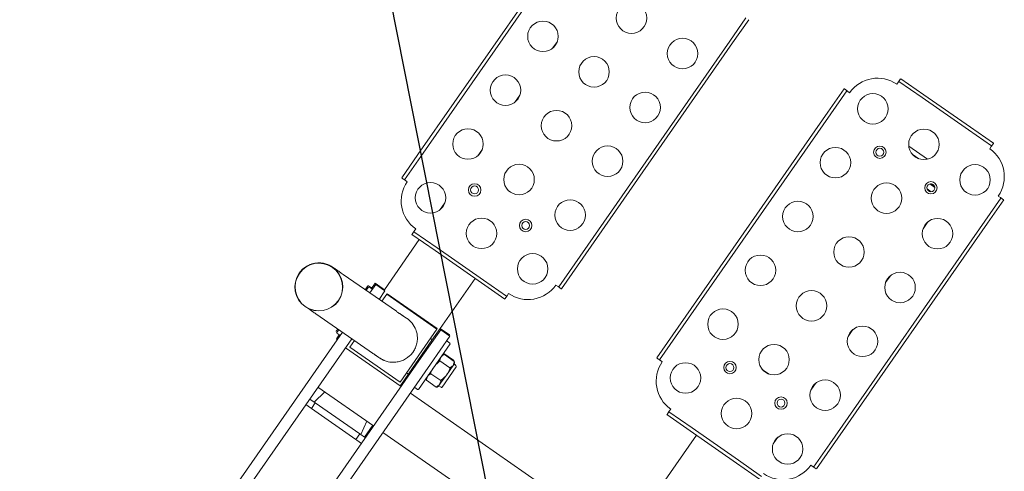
# Model space of a CAD drawing. Extents: x 5477758 to 5478338, y 5918296 to 5918502.
# Tile 38 of 138: x 5477902.643 to 5477903.509, y 5918356.307 to 5918356.705. Entities that reach past the tile are written whole.
import ezdxf

# ---------------------------------------------------------------- set-up
doc = ezdxf.new("R2010")
doc.units = 0
doc.layers.get('0').update_dxf_attribs({"linetype": 'CONTINUOUS', "lineweight": 13})
doc.layers.add('0_PROJEKTOWANE ZABAWKI', color=7, linetype='CONTINUOUS', lineweight=0)
doc.layers.add('0_WSPÓŁRZĘDNE_ODNOŚNIKI', color=6, linetype='CONTINUOUS', lineweight=15)
doc.styles.add('pktkecm$0$STANDARD', font='romans')
doc.dimstyles.new('pktkecm$0$ODNOŚNIKI', dxfattribs={"dimtxt": 17.5, "dimasz": 6, "dimexe": 7, "dimexo": 7, "dimgap": 7, "dimtad": 1, "dimtoh": 1, "dimdec": 0, "dimzin": 0, "dimdsep": 46, "dimtxsty": 'pktkecm$0$STANDARD', "dimblk": 'pktkecm$0$_Dot', "dimcen": 8, "dimdle": 7, "dimclrt": 2, "dimadec": 0, "dimazin": 0, "dimtfac": 1, "dimtdec": 0, "dimtofl": 0, "dimtmove": 0, "dimatfit": 3, "dimldrblk": 'pktkecm$0$_DotBlank', "dimfxl": 0, "dimtolj": 1, "dimtzin": 0, "dimarcsym": 0})

# ---------------------------------------------------------------- blocks, each defined once
blk = doc.blocks.new('zw$A18C')
for p, q in [((-43.93, 58.782), (-43.93, 16.282)), ((-35.93, 18.425), (-35.93, 58.782)), ((-42.93, 16.282), (-42.93, 35.032)), ((-36.93, 35.032), (-36.93, 18.423)), ((-42.43, 25.532), (-42.93, 25.532)), ((-42.43, 25.532), (-42.33, 25.532)), ((-37.53, 25.532), (-42.33, 25.532)), ((-42.33, 24.932), (-42.33, 25.532)), ((-37.53, 25.532), (-37.43, 25.532)), ((-37.53, 24.932), (-37.53, 25.532)), ((-36.93, 25.532), (-37.43, 25.532)), ((-42.33, 24.932), (-42.93, 24.932)), ((-42.83, 24.932), (-42.83, 23.652)), ((-42.205, 23.652), (-42.43, 24.932)), ((-42.33, 24.932), (-37.53, 24.932)), ((-37.656, 23.652), (-37.43, 24.932)), ((-36.93, 24.932), (-37.53, 24.932)), ((-43.93, 23.652), (-51.93, 23.652)), ((-36.93, 23.652), (-42.93, 23.652)), ((-43.93, 19.412), (-65.93, 19.412)), ((-36.93, 19.412), (-42.93, 19.412)), ((-42.83, 19.221), (-42.93, 19.221)), ((-42.83, 19.412), (-42.83, 19.221)), ((-42.83, 19.221), (-42.83, 18.082)), ((-35.83, 19.221), (-35.93, 19.221)), ((-35.83, 19.221), (-35.83, 18.782)), ((-44.33, 13.832), (-44.33, 18.732)), ((-44.28, 18.782), (-43.98, 18.782)), ((-42.63, 13.432), (-42.63, 19.132)), ((-37.23, 19.132), (-42.63, 19.132)), ((-33.071, 18.43), (-38.798, 18.419)), ((-37.23, 19.132), (-37.23, 18.422)), ((-35.58, 18.782), (-35.88, 18.782)), ((-35.53, 18.732), (-35.53, 18.425)), ((-35.48, 18.721), (-35.53, 18.721)), ((-35.43, 18.671), (-35.43, 18.426)), ((-45.63, 17.432), (-45.88, 17.432)), ((-45.63, 17.482), (-45.63, 17.321)), ((-45.505, 17.667), (-44.456, 17.667)), ((-44.374, 17.606), (-44.356, 17.606)), ((-42.83, 14.482), (-42.83, 18.082)), ((-42.78, 18.132), (-42.63, 18.132)), ((-45.93, 15.182), (-45.93, 17.382)), ((-45.63, 17.321), (-45.63, 16.282)), ((-45.505, 16.974), (-44.456, 16.974)), ((-45.63, 16.282), (-45.63, 15.242)), ((-43.93, 13.282), (-43.93, 16.282)), ((-42.93, 16.282), (-42.93, 13.282)), ((-42.05, 16.295), (-42.05, 16.284)), ((-34.05, 16.33), (-34.05, 16.315)), ((-34.03, 16.33), (-34.03, 16.33)), ((-29.83, 16.33), (-29.83, 16.33)), ((-29.81, 16.33), (-29.81, 16.315)), ((-45.63, 15.132), (-45.88, 15.132)), ((-45.83, 15.121), (-45.83, 15.132)), ((-45.63, 15.071), (-45.78, 15.071)), ((-45.63, 15.242), (-45.63, 15.082)), ((-45.505, 15.589), (-44.456, 15.589)), ((-45.505, 14.896), (-44.456, 14.896)), ((-45.405, 14.836), (-44.356, 14.836)), ((-42.83, 14.482), (-42.83, 13.221)), ((-42.78, 14.432), (-42.63, 14.432)), ((-33.063, 14.19), (-38.79, 14.179)), ((-37.23, 14.182), (-37.23, 13.432)), ((-36.93, 13.282), (-36.93, 14.183)), ((-35.93, 14.185), (-35.93, 13.282)), ((-35.53, 14.185), (-35.53, 13.832)), ((-35.43, 14.186), (-35.43, 13.771)), ((-66.83, 13.221), (-66.83, 8.021)), ((-44.28, 13.782), (-43.98, 13.782)), ((-42.93, 13.282), (-43.93, 13.282)), ((-43.83, 13.221), (-43.83, 13.282)), ((-43.83, 13.221), (-42.83, 13.221)), ((-42.83, 13.221), (-42.83, 7.821)), ((-42.63, 13.371), (-42.63, 13.432)), ((-37.23, 13.432), (-42.63, 13.432)), ((-37.23, 13.371), (-42.63, 13.371)), ((-37.23, 13.432), (-37.23, 13.371)), ((-35.93, 13.282), (-36.93, 13.282)), ((-36.83, 13.221), (-36.83, 13.282)), ((-36.83, 13.221), (-36.83, 7.821)), ((-36.83, 13.221), (-35.83, 13.221)), ((-35.58, 13.782), (-35.88, 13.782)), ((-35.83, 13.782), (-35.83, 13.221)), ((-35.48, 13.721), (-35.78, 13.721)), ((-73.624, 8.021), (-71.13, 8.021)), ((-71.13, 8.021), (-66.13, 8.021)), ((-66.13, 8.021), (-63.637, 8.021)), ((-63.63, 7.662), (-63.63, 7.994)), ((-71.13, 7.721), (-73.624, 7.721)), ((-66.13, 7.721), (-71.13, 7.721)), ((-63.637, 7.721), (-66.13, 7.721)), ((-63.63, 7.421), (-63.63, 7.662)), ((-46.03, 7.794), (-46.03, 7.462)), ((-46.03, 7.462), (-46.03, 7.221)), ((-46.024, 7.821), (-43.53, 7.821)), ((-43.53, 7.521), (-46.024, 7.521)), ((-43.53, 7.821), (-38.53, 7.821)), ((-38.53, 7.521), (-43.53, 7.521)), ((-38.53, 7.821), (-36.037, 7.821)), ((-36.037, 7.521), (-38.53, 7.521)), ((-36.03, 7.462), (-36.03, 7.794)), ((-36.03, 7.221), (-36.03, 7.462)), ((-77.23, 1.921), (-77.23, 4.415)), ((-76.871, 4.421), (-77.203, 4.421)), ((-76.93, 4.415), (-76.93, 1.921)), ((-76.63, 4.421), (-76.871, 4.421)), ((-72.83, 4.785), (-72.83, 4.057)), ((-60.389, 4.421), (-60.63, 4.421)), ((-60.058, 4.421), (-60.389, 4.421)), ((-60.33, 1.921), (-60.33, 4.415)), ((-60.03, 4.415), (-60.03, 1.921)), ((-36.83, 4.585), (-36.83, 3.857)), ((-49.63, 1.721), (-49.63, 4.215)), ((-49.271, 4.221), (-49.603, 4.221)), ((-49.33, 4.215), (-49.33, 1.721)), ((-49.03, 4.221), (-49.271, 4.221)), ((-32.789, 4.221), (-33.03, 4.221)), ((-32.458, 4.221), (-32.789, 4.221)), ((-32.73, 1.721), (-32.73, 4.215)), ((-32.43, 4.215), (-32.43, 1.721)), ((-77.23, -22.079), (-77.23, 1.921)), ((-76.93, 1.921), (-76.93, -22.079)), ((-60.33, -22.079), (-60.33, 1.921)), ((-60.03, 1.921), (-60.03, -22.079)), ((-49.63, -22.279), (-49.63, 1.721)), ((-49.33, 1.721), (-49.33, -22.279)), ((-32.73, -22.279), (-32.73, 1.721)), ((-32.43, 1.721), (-32.43, -22.279)), ((-68.266, -0.079), (-68.994, -0.079)), ((-72.83, -1.015), (-72.83, -1.743)), ((-36.83, -1.215), (-36.83, -1.943)), ((-72.83, -6.815), (-72.83, -7.543)), ((-36.83, -7.015), (-36.83, -7.743)), ((-72.83, -12.615), (-72.83, -13.343)), ((-36.83, -12.815), (-36.83, -13.543)), ((-72.83, -18.415), (-72.83, -19.143)), ((-71.547, -21.504), (-71.114, -21.504)), ((-71.439, -21.446), (-71.222, -21.446)), ((-77.23, -24.572), (-77.23, -22.079)), ((-76.93, -22.079), (-76.93, -24.572)), ((-71.599, -22.004), (-71.062, -22.004)), ((-71.537, -22.062), (-71.124, -22.062)), ((-71.478, -22.096), (-71.183, -22.096)), ((-60.33, -24.572), (-60.33, -22.079)), ((-60.03, -22.079), (-60.03, -24.572)), ((-49.63, -24.772), (-49.63, -22.279)), ((-49.33, -22.279), (-49.33, -24.772)), ((-68.994, -23.279), (-68.266, -23.279)), ((-68.266, -23.279), (-68.994, -23.279)), ((-69.637, -23.679), (-67.624, -23.679)), ((-77.203, -24.579), (-76.871, -24.579)), ((-76.871, -24.579), (-76.63, -24.579)), ((-60.63, -24.579), (-60.389, -24.579)), ((-60.389, -24.579), (-60.058, -24.579)), ((-73.63, -27.579), (-73.63, -27.82)), ((-73.63, -27.82), (-73.63, -28.152)), ((-63.63, -27.82), (-63.63, -27.579)), ((-63.63, -28.152), (-63.63, -27.82)), ((-73.624, -27.879), (-71.13, -27.879)), ((-71.13, -28.179), (-73.624, -28.179)), ((-71.13, -27.879), (-66.13, -27.879)), ((-66.13, -28.179), (-71.13, -28.179)), ((-66.13, -27.879), (-63.637, -27.879)), ((-63.637, -28.179), (-66.13, -28.179))]:
    blk.add_line(p, q)
for centre, radius in [((-74.13, 4.421), 1.35), ((-68.63, 4.421), 1.35), ((-63.13, 4.421), 1.35), ((-46.53, 4.221), 1.35), ((-41.03, 4.221), 1.35), ((-35.53, 4.221), 1.35), ((-71.33, 1.421), 0.55), ((-71.33, 1.421), 0.35), ((-65.83, 1.421), 0.55), ((-65.83, 1.421), 0.35), ((-43.83, 1.421), 0.55), ((-43.83, 1.421), 0.35), ((-38.33, 1.421), 0.55), ((-38.33, 1.421), 0.35), ((-74.13, -1.379), 1.35), ((-68.63, -1.379), 1.35), ((-63.13, -1.379), 1.35), ((-46.53, -1.579), 1.35), ((-41.03, -1.579), 1.35), ((-35.53, -1.579), 1.35), ((-74.13, -7.179), 1.35), ((-68.63, -7.179), 1.35), ((-63.13, -7.179), 1.35), ((-46.53, -7.379), 1.35), ((-41.03, -7.379), 1.35), ((-35.53, -7.379), 1.35), ((-74.13, -12.979), 1.35), ((-68.63, -12.979), 1.35), ((-63.13, -12.979), 1.35), ((-46.53, -13.179), 1.35), ((-41.03, -13.179), 1.35), ((-35.53, -13.179), 1.35), ((-74.13, -18.779), 1.35), ((-68.63, -18.779), 1.35), ((-63.13, -18.779), 1.35), ((-46.53, -18.979), 1.35), ((-41.03, -18.979), 1.35), ((-71.33, -21.779), 0.55), ((-71.33, -21.779), 0.35), ((-65.83, -21.779), 0.55), ((-65.83, -21.779), 0.35), ((-74.13, -24.579), 1.35), ((-68.63, -24.579), 1.35), ((-63.13, -24.579), 1.35)]:
    blk.add_circle(centre, radius)
for centre, radius, start, end in [((-44.28, 18.732), 0.05, 90, 180), ((-43.98, 18.732), 0.05, 360, 90), ((-35.88, 18.732), 0.05, 90, 180), ((-35.58, 18.732), 0.05, 360, 90), ((-35.48, 18.671), 0.05, 360, 90), ((-45.88, 17.382), 0.05, 90, 180), ((-45.43, 17.482), 0.2, 111.84356, 180), ((-44.53, 17.482), 0.2, 360, 68.15644), ((-42.78, 18.082), 0.05, 90, 180), ((-45.88, 15.182), 0.05, 180, 270), ((-45.78, 15.121), 0.05, 180, 270), ((-45.43, 15.082), 0.2, 180, 248.15644), ((-45.33, 15.021), 0.2, 218.79222, 234.68825), ((-44.53, 15.082), 0.2, 291.84356, 360), ((-42.78, 14.482), 0.05, 180, 270), ((-44.28, 13.832), 0.05, 180, 270), ((-43.98, 13.832), 0.05, 270, 360), ((-35.88, 13.832), 0.05, 180, 270), ((-35.78, 13.771), 0.05, 180, 270), ((-35.58, 13.832), 0.05, 270, 360), ((-35.48, 13.771), 0.05, 270, 360), ((-73.63, 4.421), 3, 90, 180), ((-63.63, 4.421), 3, 360, 90), ((-46.03, 4.221), 3, 90, 180), ((-36.03, 4.221), 3, 360, 90), ((-73.63, -24.579), 3, 180, 270), ((-63.63, -24.579), 3, 270, 360)]:
    blk.add_arc(centre, radius, start, end)
for major_axis in [(-2.12, 0), (2.1, 0)]:
    blk.add_ellipse((-31.93, 16.33), major_axis=major_axis, ratio=1)
for centre, major_axis, start_param, end_param in [((-31.93, 16.33), (2.1, 0), 3.141593, 6.283185), ((-39.93, 16.283), (2.12, 0), 4.183182, 4.826165)]:
    blk.add_ellipse(centre, major_axis=major_axis, ratio=1, start_param=start_param, end_param=end_param)
for points, knots in [([(-38.798, 18.419), (-38.835, 18.419), (-38.872, 18.419), (-38.943, 18.419), (-38.978, 18.419), (-39.046, 18.419), (-39.079, 18.419), (-39.143, 18.419), (-39.175, 18.419), (-39.235, 18.418), (-39.265, 18.418), (-39.322, 18.418), (-39.349, 18.418), (-39.402, 18.418), (-39.428, 18.418), (-39.478, 18.418), (-39.502, 18.418), (-39.548, 18.418), (-39.57, 18.417), (-39.612, 18.417), (-39.633, 18.417), (-39.671, 18.417), (-39.69, 18.417), (-39.725, 18.417), (-39.741, 18.417), (-39.773, 18.417), (-39.788, 18.417), (-39.816, 18.416), (-39.829, 18.416), (-39.853, 18.416), (-39.865, 18.416), (-39.886, 18.416), (-39.896, 18.416), (-39.924, 18.416), (-39.939, 18.415), (-39.972, 18.415), (-39.982, 18.415), (-40.021, 18.413), (-40.033, 18.413), (-40.06, 18.411), (-40.069, 18.41), (-40.097, 18.409), (-40.117, 18.407), (-40.184, 18.4), (-40.221, 18.397), (-40.355, 18.373), (-40.419, 18.363), (-40.659, 18.288), (-40.785, 18.261), (-41.15, 18.033), (-41.266, 17.952), (-41.487, 17.738), (-41.576, 17.64), (-41.796, 17.327), (-41.929, 17.072), (-42.032, 16.611), (-42.05, 16.453), (-42.05, 16.295)], [5.8914285, 5.8914285, 5.8914285, 5.8914285, 5.9110094, 5.9110094, 5.9306048, 5.9306048, 5.9502, 5.9502, 5.9697798, 5.9697798, 5.9893611, 5.9893611, 6.0089567, 6.0089567, 6.0285516, 6.0285516, 6.0481312, 6.0481312, 6.0677136, 6.0677136, 6.0873093, 6.0873093, 6.1069037, 6.1069037, 6.1264826, 6.1264826, 6.1460702, 6.1460702, 6.1656668, 6.1656668, 6.1852585, 6.1852585, 6.2048339, 6.2048339, 6.2440096, 6.2440096, 6.2635975, 6.2635975, 6.2698167, 6.2698167, 6.2722814, 6.2722814, 6.2758569, 6.2758569, 6.2788415, 6.2788415, 6.2807005, 6.2807005, 6.2819429, 6.2819429, 6.2823844, 6.2823844, 6.2826408, 6.2826408, 6.2830114, 6.2830114, 6.2831853, 6.2831853, 6.2831853, 6.2831853]), ([(-32.204, 18.432), (-32.262, 18.432), (-32.331, 18.432), (-32.434, 18.432), (-32.459, 18.432), (-32.511, 18.431), (-32.538, 18.431), (-32.594, 18.431), (-32.623, 18.431), (-32.683, 18.431), (-32.714, 18.431), (-32.845, 18.431), (-32.953, 18.43), (-33.071, 18.43)], [3.3298261, 3.3298261, 3.3298261, 3.3298261, 3.3933732, 3.3933732, 3.4129541, 3.4129541, 3.4325498, 3.4325498, 3.452145, 3.452145, 3.4717245, 3.4717245, 3.5333495, 3.5333495, 3.5333495, 3.5333495]), ([(-45.505, 17.667), (-45.517, 17.662), (-45.528, 17.656), (-45.56, 17.635), (-45.579, 17.614), (-45.616, 17.554), (-45.624, 17.507), (-45.631, 17.412), (-45.63, 17.364), (-45.63, 17.321)], [-0.6822911, -0.6822911, -0.6822911, -0.6822911, -0.6383503, -0.6383503, -0.523313, -0.523313, -0.2616565, -0.2616565, 0, 0, 0, 0]), ([(-44.33, 17.321), (-44.33, 17.364), (-44.33, 17.412), (-44.336, 17.507), (-44.344, 17.554), (-44.382, 17.614), (-44.4, 17.635), (-44.433, 17.656), (-44.444, 17.662), (-44.456, 17.667)], [1.5186164, 1.5186164, 1.5186164, 1.5186164, 1.7802729, 1.7802729, 2.0419294, 2.0419294, 2.1569667, 2.1569667, 2.2009075, 2.2009075, 2.2009075, 2.2009075]), ([(-45.63, 17.321), (-45.63, 17.277), (-45.631, 17.229), (-45.624, 17.134), (-45.616, 17.087), (-45.579, 17.027), (-45.56, 17.006), (-45.528, 16.985), (-45.517, 16.979), (-45.505, 16.974)], [0, 0, 0, 0, 0.2616565, 0.2616565, 0.523313, 0.523313, 0.6383503, 0.6383503, 0.6822911, 0.6822911, 0.6822911, 0.6822911]), ([(-45.505, 16.974), (-45.517, 16.964), (-45.528, 16.952), (-45.56, 16.91), (-45.579, 16.868), (-45.616, 16.748), (-45.624, 16.654), (-45.631, 16.465), (-45.63, 16.369), (-45.63, 16.282)], [-0.6822911, -0.6822911, -0.6822911, -0.6822911, -0.6383503, -0.6383503, -0.523313, -0.523313, -0.2616565, -0.2616565, 0, 0, 0, 0]), ([(-44.456, 16.974), (-44.444, 16.979), (-44.433, 16.985), (-44.4, 17.006), (-44.382, 17.027), (-44.344, 17.087), (-44.336, 17.134), (-44.33, 17.229), (-44.33, 17.277), (-44.33, 17.321)], [0.8363254, 0.8363254, 0.8363254, 0.8363254, 0.8802662, 0.8802662, 0.9953034, 0.9953034, 1.2569599, 1.2569599, 1.5186164, 1.5186164, 1.5186164, 1.5186164]), ([(-44.33, 16.282), (-44.33, 16.369), (-44.33, 16.465), (-44.336, 16.654), (-44.344, 16.748), (-44.382, 16.868), (-44.4, 16.91), (-44.433, 16.952), (-44.444, 16.964), (-44.456, 16.974)], [1.5186164, 1.5186164, 1.5186164, 1.5186164, 1.7802729, 1.7802729, 2.0419294, 2.0419294, 2.1569667, 2.1569667, 2.2009075, 2.2009075, 2.2009075, 2.2009075]), ([(-45.63, 16.282), (-45.63, 16.194), (-45.631, 16.099), (-45.624, 15.909), (-45.616, 15.815), (-45.579, 15.695), (-45.56, 15.653), (-45.528, 15.611), (-45.517, 15.599), (-45.505, 15.589)], [0, 0, 0, 0, 0.2616565, 0.2616565, 0.523313, 0.523313, 0.6383503, 0.6383503, 0.6822911, 0.6822911, 0.6822911, 0.6822911]), ([(-44.456, 15.589), (-44.444, 15.599), (-44.433, 15.611), (-44.4, 15.653), (-44.382, 15.695), (-44.344, 15.815), (-44.336, 15.909), (-44.33, 16.099), (-44.33, 16.194), (-44.33, 16.282)], [0.8363254, 0.8363254, 0.8363254, 0.8363254, 0.8802662, 0.8802662, 0.9953034, 0.9953034, 1.2569599, 1.2569599, 1.5186164, 1.5186164, 1.5186164, 1.5186164]), ([(-42.05, 16.284), (-42.05, 16.145), (-42.037, 16.003), (-41.98, 15.724), (-41.937, 15.586), (-41.827, 15.326), (-41.76, 15.203), (-41.606, 14.977), (-41.52, 14.875), (-41.337, 14.692), (-41.234, 14.606), (-41.082, 14.503), (-41.042, 14.477), (-41.001, 14.453)], [3.366723, 3.366723, 3.366723, 3.366723, 3.783708, 3.783708, 4.200693, 4.200693, 4.617678, 4.617678, 5.034663, 5.034663, 5.459359, 5.459359, 5.606182, 5.606182, 5.606182, 5.606182]), ([(-29.81, 16.315), (-29.81, 16.088), (-29.849, 15.864), (-29.98, 15.453), (-30.076, 15.274), (-30.298, 14.944), (-30.423, 14.817), (-30.701, 14.573), (-30.83, 14.499), (-31.13, 14.339), (-31.235, 14.31), (-31.516, 14.225), (-31.571, 14.225), (-31.688, 14.207), (-31.718, 14.205), (-31.764, 14.201), (-31.779, 14.2), (-31.807, 14.198), (-31.818, 14.197), (-31.843, 14.196), (-31.853, 14.196), (-31.884, 14.195), (-31.894, 14.195), (-31.914, 14.194), (-31.923, 14.194), (-31.94, 14.194), (-31.949, 14.194), (-31.968, 14.194), (-31.978, 14.194), (-32, 14.193), (-32.012, 14.193), (-32.037, 14.193), (-32.05, 14.193), (-32.078, 14.193), (-32.093, 14.193), (-32.125, 14.193), (-32.142, 14.193), (-32.178, 14.192), (-32.196, 14.192), (-32.235, 14.192), (-32.256, 14.192), (-32.299, 14.192), (-32.321, 14.192), (-32.367, 14.192), (-32.392, 14.192), (-32.442, 14.192), (-32.468, 14.191), (-32.521, 14.191), (-32.549, 14.191), (-32.607, 14.191), (-32.636, 14.191), (-32.697, 14.191), (-32.729, 14.191), (-32.793, 14.191), (-32.827, 14.191), (-32.925, 14.19), (-32.992, 14.19), (-33.063, 14.19)], [3.1415927, 3.1415927, 3.1415927, 3.1415927, 3.1418412, 3.1418412, 3.1421151, 3.1421151, 3.1424761, 3.1424761, 3.1430461, 3.1430461, 3.1441606, 3.1441606, 3.1468883, 3.1468883, 3.1503005, 3.1503005, 3.1533198, 3.1533198, 3.1572594, 3.1572594, 3.1642136, 3.1642136, 3.1830696, 3.1830696, 3.2026293, 3.2026293, 3.2222173, 3.2222173, 3.2418188, 3.2418188, 3.261421, 3.261421, 3.280999, 3.280999, 3.3005927, 3.3005927, 3.3201886, 3.3201886, 3.3397723, 3.3397723, 3.3593517, 3.3593517, 3.3789464, 3.3789464, 3.398542, 3.398542, 3.4181237, 3.4181237, 3.4377035, 3.4377035, 3.4572985, 3.4572985, 3.476894, 3.476894, 3.4964751, 3.4964751, 3.5333495, 3.5333495, 3.5333495, 3.5333495]), ([(-45.505, 15.589), (-45.517, 15.584), (-45.528, 15.578), (-45.56, 15.557), (-45.579, 15.536), (-45.616, 15.476), (-45.624, 15.429), (-45.631, 15.334), (-45.63, 15.286), (-45.63, 15.242)], [-0.6822911, -0.6822911, -0.6822911, -0.6822911, -0.6383503, -0.6383503, -0.523313, -0.523313, -0.2616565, -0.2616565, 0, 0, 0, 0]), ([(-45.63, 15.242), (-45.63, 15.199), (-45.631, 15.151), (-45.624, 15.056), (-45.616, 15.009), (-45.579, 14.949), (-45.56, 14.928), (-45.528, 14.907), (-45.517, 14.901), (-45.505, 14.896)], [0, 0, 0, 0, 0.2616565, 0.2616565, 0.523313, 0.523313, 0.6383503, 0.6383503, 0.6822911, 0.6822911, 0.6822911, 0.6822911]), ([(-45.48, 14.896), (-45.469, 14.881), (-45.454, 14.866), (-45.428, 14.848), (-45.417, 14.841), (-45.405, 14.836)], [0.5529364, 0.5529364, 0.5529364, 0.5529364, 0.6383503, 0.6383503, 0.6822911, 0.6822911, 0.6822911, 0.6822911]), ([(-45.405, 14.836), (-45.417, 14.841), (-45.428, 14.847), (-45.44, 14.854), (-45.443, 14.856), (-45.446, 14.858)], [-0.68229106, -0.68229106, -0.68229106, -0.68229106, -0.63835026, -0.63835026, -0.62347176, -0.62347176, -0.62347176, -0.62347176]), ([(-44.33, 15.242), (-44.33, 15.286), (-44.33, 15.334), (-44.336, 15.429), (-44.344, 15.476), (-44.382, 15.536), (-44.4, 15.557), (-44.433, 15.578), (-44.444, 15.584), (-44.456, 15.589)], [1.5186164, 1.5186164, 1.5186164, 1.5186164, 1.7802729, 1.7802729, 2.0419294, 2.0419294, 2.1569667, 2.1569667, 2.2009075, 2.2009075, 2.2009075, 2.2009075]), ([(-44.456, 14.896), (-44.444, 14.901), (-44.433, 14.907), (-44.4, 14.928), (-44.382, 14.949), (-44.344, 15.009), (-44.336, 15.056), (-44.33, 15.151), (-44.33, 15.199), (-44.33, 15.242)], [0.8363254, 0.8363254, 0.8363254, 0.8363254, 0.8802662, 0.8802662, 0.9953034, 0.9953034, 1.2569599, 1.2569599, 1.5186164, 1.5186164, 1.5186164, 1.5186164]), ([(-38.79, 14.179), (-38.827, 14.179), (-38.864, 14.179), (-38.935, 14.179), (-38.969, 14.179), (-39.037, 14.179), (-39.07, 14.179), (-39.134, 14.179), (-39.165, 14.179), (-39.225, 14.178), (-39.254, 14.178), (-39.31, 14.178), (-39.338, 14.178), (-39.39, 14.178), (-39.416, 14.178), (-39.465, 14.178), (-39.488, 14.178), (-39.534, 14.178), (-39.555, 14.177), (-39.597, 14.177), (-39.616, 14.177), (-39.654, 14.177), (-39.672, 14.177), (-39.706, 14.177), (-39.721, 14.177), (-39.751, 14.177), (-39.765, 14.177), (-39.79, 14.176), (-39.802, 14.176), (-39.824, 14.176), (-39.833, 14.176), (-39.85, 14.176), (-39.858, 14.176), (-39.873, 14.176), (-39.876, 14.176), (-39.879, 14.176)], [5.8914285, 5.8914285, 5.8914285, 5.8914285, 5.9110082, 5.9110082, 5.9306035, 5.9306035, 5.9501991, 5.9501991, 5.9697798, 5.9697798, 5.9893592, 5.9893592, 6.0089544, 6.0089544, 6.0285502, 6.0285502, 6.0481312, 6.0481312, 6.0677095, 6.0677095, 6.0873046, 6.0873046, 6.1069009, 6.1069009, 6.1264826, 6.1264826, 6.1460564, 6.1460564, 6.1656516, 6.1656516, 6.1852511, 6.1852511, 6.2048339, 6.2048339, 6.235294, 6.235294, 6.235294, 6.235294]), ([(-63.637, 7.721), (-63.634, 7.721), (-63.632, 7.714), (-63.631, 7.689), (-63.63, 7.677), (-63.63, 7.662)], [0.4539276, 0.4539276, 0.4539276, 0.4539276, 0.5669774, 0.5669774, 0.6367448, 0.6367448, 0.6367448, 0.6367448]), ([(-46.03, 7.462), (-46.03, 7.477), (-46.03, 7.489), (-46.029, 7.514), (-46.027, 7.521), (-46.024, 7.521)], [0.2694223, 0.2694223, 0.2694223, 0.2694223, 0.3391896, 0.3391896, 0.4522395, 0.4522395, 0.4522395, 0.4522395]), ([(-36.037, 7.521), (-36.034, 7.521), (-36.032, 7.514), (-36.031, 7.489), (-36.03, 7.477), (-36.03, 7.462)], [0.4539276, 0.4539276, 0.4539276, 0.4539276, 0.5669774, 0.5669774, 0.6367448, 0.6367448, 0.6367448, 0.6367448]), ([(-76.93, 4.415), (-76.93, 4.417), (-76.923, 4.419), (-76.898, 4.421), (-76.886, 4.421), (-76.871, 4.421)], [0.4539276, 0.4539276, 0.4539276, 0.4539276, 0.5670288, 0.5670288, 0.6367484, 0.6367484, 0.6367484, 0.6367484]), ([(-60.389, 4.421), (-60.375, 4.421), (-60.363, 4.421), (-60.338, 4.419), (-60.33, 4.417), (-60.33, 4.415)], [0.2694223, 0.2694223, 0.2694223, 0.2694223, 0.3391896, 0.3391896, 0.4522395, 0.4522395, 0.4522395, 0.4522395]), ([(-49.33, 4.215), (-49.33, 4.217), (-49.323, 4.219), (-49.298, 4.221), (-49.286, 4.221), (-49.271, 4.221)], [0.4539276, 0.4539276, 0.4539276, 0.4539276, 0.5669774, 0.5669774, 0.6367448, 0.6367448, 0.6367448, 0.6367448]), ([(-32.789, 4.221), (-32.775, 4.221), (-32.763, 4.221), (-32.738, 4.219), (-32.73, 4.217), (-32.73, 4.215)], [0.2694223, 0.2694223, 0.2694223, 0.2694223, 0.3391896, 0.3391896, 0.4522395, 0.4522395, 0.4522395, 0.4522395]), ([(-76.871, -24.579), (-76.886, -24.579), (-76.898, -24.579), (-76.923, -24.577), (-76.93, -24.575), (-76.93, -24.572)], [0.2694223, 0.2694223, 0.2694223, 0.2694223, 0.3391896, 0.3391896, 0.4522395, 0.4522395, 0.4522395, 0.4522395]), ([(-60.33, -24.572), (-60.33, -24.575), (-60.338, -24.577), (-60.363, -24.579), (-60.375, -24.579), (-60.389, -24.579)], [0.4539276, 0.4539276, 0.4539276, 0.4539276, 0.5669774, 0.5669774, 0.6367448, 0.6367448, 0.6367448, 0.6367448]), ([(-73.624, -27.879), (-73.627, -27.879), (-73.629, -27.871), (-73.63, -27.847), (-73.63, -27.834), (-73.63, -27.82)], [0.4539276, 0.4539276, 0.4539276, 0.4539276, 0.5669774, 0.5669774, 0.6367448, 0.6367448, 0.6367448, 0.6367448]), ([(-63.63, -27.82), (-63.63, -27.834), (-63.631, -27.847), (-63.632, -27.871), (-63.634, -27.879), (-63.637, -27.879)], [0.2694223, 0.2694223, 0.2694223, 0.2694223, 0.3391896, 0.3391896, 0.4522395, 0.4522395, 0.4522395, 0.4522395])]:
    blk.add_open_spline(points, degree=3, knots=knots)
for points in [[(-44.33, 17.594), (-44.338, 17.598), (-44.347, 17.603), (-44.356, 17.606)], [(-44.356, 14.836), (-44.347, 14.84), (-44.338, 14.845), (-44.33, 14.849)], [(-44.33, 14.848), (-44.338, 14.844), (-44.347, 14.84), (-44.356, 14.836)], [(-63.63, 7.994), (-63.63, 8.012), (-63.633, 8.021), (-63.637, 8.021)], [(-46.024, 7.821), (-46.028, 7.821), (-46.03, 7.812), (-46.03, 7.794)], [(-36.03, 7.794), (-36.03, 7.812), (-36.033, 7.821), (-36.037, 7.821)], [(-77.203, 4.421), (-77.222, 4.421), (-77.23, 4.419), (-77.23, 4.415)], [(-60.03, 4.415), (-60.03, 4.419), (-60.039, 4.421), (-60.058, 4.421)], [(-49.603, 4.221), (-49.622, 4.221), (-49.63, 4.219), (-49.63, 4.215)], [(-32.43, 4.215), (-32.43, 4.219), (-32.439, 4.221), (-32.458, 4.221)], [(-77.23, -24.572), (-77.23, -24.577), (-77.222, -24.579), (-77.203, -24.579)], [(-60.058, -24.579), (-60.039, -24.579), (-60.03, -24.577), (-60.03, -24.572)], [(-49.63, -24.772), (-49.63, -24.777), (-49.622, -24.779), (-49.603, -24.779)], [(-73.63, -28.152), (-73.63, -28.17), (-73.628, -28.179), (-73.624, -28.179)], [(-63.637, -28.179), (-63.633, -28.179), (-63.63, -28.17), (-63.63, -28.152)]]:
    blk.add_open_spline(points, degree=3)
blk = doc.blocks.new('pktkecm$0$_Dot')
at = {"color": 0, "linetype": 'ByBlock', "lineweight": -2}
blk.add_line((-0.5, 0), (-1, 0), dxfattribs=at)
at = {"color": 0, "linetype": 'ByBlock', "const_width": 0.5}
blk.add_lwpolyline([(-0.25, 0, 1), (0.25, 0, 1)], format="xyb", close=True, dxfattribs=at)
blk = doc.blocks.new('pktkecm$0$_DotBlank')
at = {"color": 0, "linetype": 'ByBlock', "lineweight": -2}
blk.add_line((-0.5, 0), (-1, 0), dxfattribs=at)
blk.add_circle((0, 0), 0.5, dxfattribs=at)

msp = doc.modelspace()

# ---------------------------------------------------------------- block references
at = {"layer": '0_PROJEKTOWANE ZABAWKI', "color": 1, "lineweight": 0, "xscale": 0.009947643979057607, "yscale": 0.009947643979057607, "zscale": 0.009947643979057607, "rotation": 145.1646599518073}
msp.add_blockref('zw$A18C', (5477902.73798, 5918356.78412), dxfattribs=at)

# ---------------------------------------------------------------- leaders
at = {"layer": '0_WSPÓŁRZĘDNE_ODNOŚNIKI', "lineweight": -3}
for points in [[(5477900.61304, 5918368.59684), (5477903.05561, 5918356.28393)], [(5477900.71044, 5918363.31227), (5477903.01764, 5918353.32001)]]:
    msp.add_leader(points, dimstyle='pktkecm$0$ODNOŚNIKI', override={"dimasz": 2.8}, dxfattribs=at)

doc.saveas('drawing.dxf')
